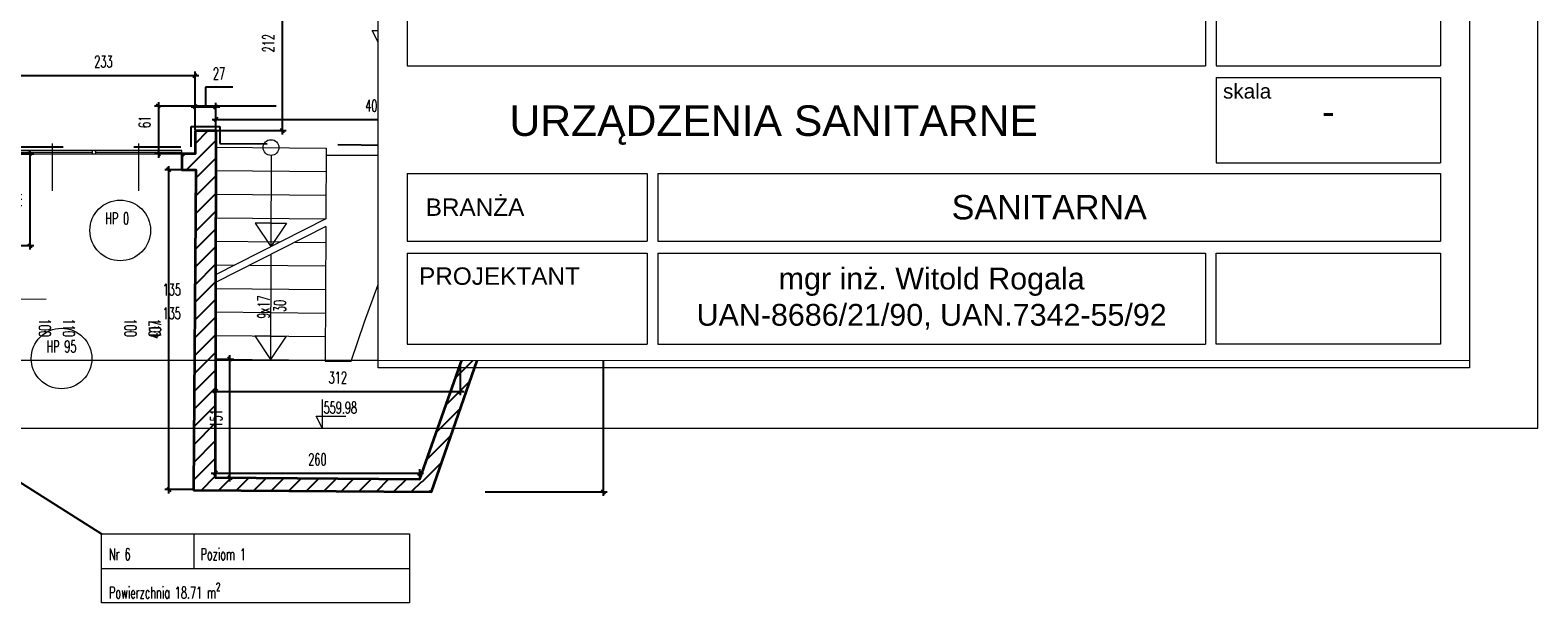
# Model space of a CAD drawing. Header units: millimetres. Extents: x 19887 to 192597, y -14203 to 39042.
# Tile 93 of 256: x 41679 to 44442, y -12131 to -11080. Entities that reach past the tile are written whole.
import ezdxf
from ezdxf import colors
from ezdxf.entities.mleader import LeaderData, LeaderLine
from ezdxf.math import Vec2, Vec3

# ---------------------------------------------------------------- set-up
doc = ezdxf.new("R2010")
doc.units = ezdxf.units.MM
doc.set_wipeout_variables(frame=1)
doc.linetypes.add('ACAD_ISO03W100', pattern=[30, 12, -18])
doc.layers.get('Defpoints').update_dxf_attribs({"color": 4})
for name, color, linetype, lineweight in [('A_DBA-OPISY', 6, 'Continuous', 20), ('Basen_rzut_poziom_1_obrys', 252, 'Continuous', 35), ('koty wysokościowe', 252, 'Continuous', 0), ('Okna', 252, 'Continuous', 5), ('Schody', 252, 'Continuous', 5), ('Tabela', 1, 'Continuous', 0)]:
    doc.layers.add(name, color=color, linetype=linetype, lineweight=lineweight)
for name, color, linetype in [('A_DBA-RAMKI', 6, 'Continuous'), ('A_DBA-WYMIAR', 1, 'Continuous'), ('A_DBA_RAMKI', 6, 'Continuous'), ('Sufit podwieszany', 252, 'Continuous'), ('Wymiarowanie', 3, 'Continuous'), ('Wypełnienie', 252, 'Continuous')]:
    doc.layers.add(name, color=color, linetype=linetype)
doc.styles.add('ARIAL', font='arial.ttf')
doc.styles.add('NAGŁOWKI_DBA', font='GOTHIC.TTF')
doc.styles.add('ROMANS', font='romans.shx', dxfattribs={"width": 0.6})
doc.styles.get("Standard").update_dxf_attribs({"font": 'arial.ttf'})
doc.dimstyles.new('000001FB70622F18', dxfattribs={"dimtxt": 20, "dimasz": 5, "dimexe": 5, "dimexo": 1, "dimgap": 20, "dimtad": 1, "dimtoh": 1, "dimdec": 0, "dimtxsty": 'Standard', "dimblk": 'OBLIQUE', "dimcen": 0, "dimdle": 5, "dimclrd": 252, "dimclre": 252, "dimclrt": 252, "dimadec": 0, "dimazin": 0, "dimtfac": 1, "dimtdec": 0, "dimtmove": 0, "dimatfit": 3, "dimldrblk": 'OBLIQUE', "dimfxl": 150, "dimfxlon": 1, "dimlwd": 25, "dimlwe": 25, "dimarcsym": 1})

# ---------------------------------------------------------------- blocks, each defined once
blk = doc.blocks.new('G$CB8CFE2DD')
at = {"layer": 'A_DBA-OPISY', "ltscale": 60}
h = blk.add_hatch(color=3, dxfattribs=at)
h.dxf.hatch_style = 1
h.paths.add_polyline_path([(-1577.8, 1601.6), (-1577.8, 1543.9), (-1556.4, 1522.5), (-1556.4, 1580.7), (-1498.2, 1580.7), (-1498.2, 1522.5), (-1556.4, 1522.5), (-1577.8, 1501.1), (-1476.5, 1501.1), (-1476.5, 1601.6)])
for p, q in [((-1897.1, 1319.5), (-471.7, 1319.5)), ((-1897.1, 1319.5), (-1897.1, 1075.9)), ((-471.7, 1319.5), (-471.7, 1075.9)), ((-452.8, 1076.8), (-452.8, 1319.5)), ((-452.8, 1319.5), (-51.8, 1319.5)), ((-51.8, 1076.8), (-51.8, 1319.5)), ((-51.8, 1152.1), (-51.8, 525.4)), ((-1897.1, 1075.9), (-471.7, 1075.9)), ((-1897.1, 1055.2), (-471.7, 1055.2)), ((-1897.1, 1055.2), (-1897.1, 800.7)), ((-471.7, 1055.2), (-471.7, 800.7)), ((-452.8, 1076.8), (-51.8, 1076.8)), ((-452.8, 1055.2), (-452.8, 525.4)), ((-452.8, 1055.2), (-51.8, 1055.2)), ((-1897.1, 800.7), (-471.7, 800.7)), ((-1897.1, 779.9), (-471.7, 779.9)), ((-1897.1, 779.9), (-1897.1, 525.4)), ((-471.7, 779.9), (-471.7, 525.4)), ((-1897.1, 525.4), (-471.7, 525.4)), ((-452.8, 525.4), (-51.8, 525.4)), ((-452.8, 504.6), (-51.8, 504.6)), ((-452.8, 504.6), (-51.8, 504.6)), ((-452.8, 504.6), (-452.8, 352.2)), ((-51.8, 504.6), (-51.8, 352.2)), ((-452.8, 352.2), (-51.8, 352.2)), ((-1897.1, 333.3), (-1897.1, 212.3)), ((-1897.1, 333.3), (-1468.3, 333.3)), ((-1468.3, 333.3), (-1468.3, 212.3)), ((-1449.4, 333.3), (-51.8, 333.3)), ((-1449.4, 333.3), (-1449.4, 212.3)), ((-51.8, 333.3), (-51.8, 212.3)), ((-1897.1, 212.3), (-1468.3, 212.3)), ((-1897.1, 190.8), (-1468.3, 190.8)), ((-1897.1, 190.8), (-1897.1, 28.5)), ((-1468.3, 190.8), (-1468.3, 28.5)), ((-1449.4, 212.3), (-51.8, 212.3)), ((-1449.4, 190.8), (-471.7, 190.8)), ((-1449.4, 190.8), (-1449.4, 28.5)), ((-471.7, 190.8), (-471.7, 28.5)), ((-1897.1, 149.4), (-1897.1, 28.5)), ((-1897.1, 28.5), (-1468.3, 28.5)), ((-1897.1, 28.5), (-1468.3, 28.5)), ((-1449.4, 28.5), (-471.7, 28.5))]:
    blk.add_line(p, q, dxfattribs=at)
at = {"layer": 'A_DBA-OPISY', "color": 3, "ltscale": 60}
for points in [[(0, 1683.2), (0, -14.1), (-1948.9, -14.1), (-1948.9, 1683.2), (0, 1683.2)], [(-1577.8, 1601.6), (-1577.8, 1543.9), (-1556.4, 1522.5), (-1556.4, 1580.7), (-1498.2, 1580.7), (-1498.2, 1522.5), (-1556.4, 1522.5), (-1577.8, 1501.1), (-1476.5, 1501.1), (-1476.5, 1601.6), (-1577.8, 1601.6)]]:
    blk.add_lwpolyline(points, dxfattribs=at)
for points in [[(-1897.2, 1646.3), (-1144.4, 1646.3), (-1144.4, 1341.1), (-1897.2, 1341.1)], [(-1108, 1646.3), (-51.8, 1646.3), (-51.8, 1341.1), (-1108, 1341.1)]]:
    blk.add_lwpolyline(points, close=True, dxfattribs=at)
at = {"layer": 'A_DBA-OPISY', "ltscale": 60}
blk.add_lwpolyline([(-452.8, 190.8), (-51.8, 190.8), (-51.8, 28.5), (-452.8, 28.5)], close=True, dxfattribs=at)
at = {"layer": 'A_DBA-OPISY', "ltscale": 60, "style": 'ARIAL'}
for s, height, p in [('data:', 26.38, (-440.9, 1281.5)), ('rys. nr', 26.38, (-440.7, 1017.7)), ('skala', 26.38, (-440.3, 467.2)), ('BRANŻA', 31.11, (-1864.1, 257.6)), ('PROJEKTANT', 31.11, (-1875.9, 134.4))]:
    blk.add_text(s, height=height, dxfattribs=at).set_placement(p)
at = {"layer": 'A_DBA-OPISY', "ltscale": 60, "attachment_point": 5, "style": 'ARIAL'}
for s, insert, char_height, width in [('PROJEKT WYKONAWCZY', (-579.9, 1493.7), 43.619, 1056.164), ('IV 2025', (-252.3, 1198.1), 44.49, 400.95), ('SANITARNA', (-750.6, 272.8), 43.62, 1397.602), ('mgr inż. Witold Rogala\\PUAN-8686/21/90, UAN.7342-55/92', (-960.6, 109.6), 38.883, 977.764)]:
    blk.add_mtext(s, dxfattribs=dict(at, insert=insert, char_height=char_height, width=width))
at = {"layer": 'A_DBA-OPISY', "color": 3, "ltscale": 60, "width": 36729.188, "attachment_point": 1}
for s, insert, char_height in [('{\\fArial Black|b0|i0|c0|p34;PRACOWNIA ARCHITEKTONICZNA}', (-1839.4, 1452.2), 25.229), ('{\\fArial|b1|i0|c238|p34;Piotr Dominiczak}', (-1685.1, 1412.9), 29.513)]:
    blk.add_mtext(s, dxfattribs=dict(at, insert=insert, char_height=char_height))
at = {"layer": 'A_DBA-OPISY', "ltscale": 60, "width": 1425.368, "attachment_point": 1}
for s, insert, char_height in [('{\\fArial|b0|i0|c238|p34;I\\fArial|b0|i0|c0|p34;NW\\fArial|b0|i0|c238|p34;EST\\fArial|b0|i0|c0|p34;O\\fArial|b0|i0|c238|p34;R}', (-1871.1, 1037), 25.9218), ('{\\fArial|b0|i0|c238|p34;LOKALIZACJA}', (-1871.1, 761.8), 25.922)]:
    blk.add_mtext(s, dxfattribs=dict(at, insert=insert, char_height=char_height))
at = {"layer": 'A_DBA_RAMKI', "ltscale": 60, "insert": (-1184.4, 1200.8), "char_height": 38.254, "width": 1388.946, "attachment_point": 5}
blk.add_mtext('\\pxqc;{\\fArial|b1|i0|c238|p34;PRZEBUDOWA I MODERNIZACJA \\PBASENU MILLENIUM}', dxfattribs=at)
at = {"layer": 'A_DBA_RAMKI', "width": 1087.795, "attachment_point": 1, "style": 'NAGŁOWKI_DBA'}
for s, insert, char_height in [('{\\fArial|b0|i0|c238|p34;MIEJSKI OŚRODEK SPORTU i REKREACJI\\Pw KOŁOBRZEGU \\Pul. Łopuskiego 28}', (-1595.9, 1021.4), 36.767), ('{\\fArial|b0|i0|c238|p34;BASEN MILENIUM w KOŁOBRZEGU \\Pul. Łopuskiego}', (-1595.9, 753.2), 36.129)]:
    blk.add_mtext(s, dxfattribs=dict(at, insert=insert, char_height=char_height))
blk = doc.blocks.new('_Oblique')
at = {"color": 0, "linetype": 'ByBlock', "lineweight": -2}
blk.add_line((-0.5, -0.5), (0.5, 0.5), dxfattribs=at)
blk = doc.blocks.new('*D798')
at = {"layer": 'Defpoints', "color": 0}
for p in [(4439.7, -4426.7), (4436.3, -4608.1), (4501.8, -4608.1)]:
    blk.add_point(p, dxfattribs=at)
at = {"layer": 'Wymiarowanie', "color": 252, "linetype": 'Continuous', "lineweight": 25}
for p, q in [((4440.7, -4426.7), (4506.8, -4426.7)), ((4501.8, -4421.7), (4501.8, -4613.1)), ((4437.3, -4608.1), (4506.8, -4608.1))]:
    blk.add_line(p, q, dxfattribs=at)
at = {"layer": 'Wymiarowanie', "color": 252, "linetype": 'ByBlock', "lineweight": 25, "xscale": 5, "yscale": 5, "zscale": 5}
for p, rotation in [((4501.8, -4426.7), 90), ((4501.8, -4608.1), 270)]:
    blk.add_blockref('_Oblique', p, dxfattribs=dict(at, rotation=rotation))
at = {"layer": 'Wymiarowanie', "color": 252, "insert": (4519.3, -4517.4), "char_height": 15, "attachment_point": 5, "rotation": 270, "style": 'ROMANS'}
blk.add_mtext('181', dxfattribs=at)
blk = doc.blocks.new('*D805')
at = {"layer": 'Defpoints', "color": 0}
for p in [(4436.3, -4608.1), (4283.3, -5098.7), (4501.8, -5098.7)]:
    blk.add_point(p, dxfattribs=at)
at = {"layer": 'Wymiarowanie', "color": 252, "linetype": 'Continuous', "lineweight": 25}
for p, q in [((4501.8, -4603.1), (4501.8, -5103.7)), ((4437.3, -4608.1), (4506.8, -4608.1)), ((4351.8, -5098.7), (4506.8, -5098.7))]:
    blk.add_line(p, q, dxfattribs=at)
at = {"layer": 'Wymiarowanie', "color": 252, "linetype": 'ByBlock', "lineweight": 25, "xscale": 5, "yscale": 5, "zscale": 5}
for p, rotation in [((4501.8, -4608.1), 90), ((4501.8, -5098.7), 270)]:
    blk.add_blockref('_Oblique', p, dxfattribs=dict(at, rotation=rotation))
at = {"layer": 'Wymiarowanie', "color": 252, "insert": (4519.3, -4853.4), "char_height": 15, "attachment_point": 5, "rotation": 270, "style": 'ROMANS'}
blk.add_mtext('491', dxfattribs=at)
blk = doc.blocks.new('*D837')
at = {"layer": 'Defpoints', "color": 0}
for p in [(4009, -4638.8), (4412.3, -4624.6), (4412.3, -4643.8)]:
    blk.add_point(p, dxfattribs=at)
at = {"layer": 'Wymiarowanie', "color": 252, "linetype": 'Continuous', "lineweight": 25}
for p, q in [((4009, -4637.8), (4009, -4619.6)), ((4412.3, -4642.8), (4412.3, -4619.6)), ((4004, -4624.6), (4417.3, -4624.6))]:
    blk.add_line(p, q, dxfattribs=at)
at = {"layer": 'Wymiarowanie', "color": 252, "linetype": 'ByBlock', "lineweight": 25, "xscale": 5, "yscale": 5, "zscale": 5, "rotation": 180}
blk.add_blockref('_Oblique', (4009, -4624.6), dxfattribs=at)
at = {"layer": 'Wymiarowanie', "color": 252, "linetype": 'ByBlock', "lineweight": 25, "xscale": 5, "yscale": 5, "zscale": 5}
blk.add_blockref('_Oblique', (4412.3, -4624.6), dxfattribs=at)
at = {"layer": 'Wymiarowanie', "color": 252, "insert": (4210.6, -4607.1), "char_height": 15, "attachment_point": 5, "style": 'ROMANS'}
blk.add_mtext('403', dxfattribs=at)
blk = doc.blocks.new('*D838')
at = {"layer": 'Defpoints', "color": 0}
for p in [(4008, -5080.5), (4268.3, -5075), (4268.3, -5082.7)]:
    blk.add_point(p, dxfattribs=at)
at = {"layer": 'Wymiarowanie', "color": 252, "linetype": 'Continuous', "lineweight": 25}
for p, q in [((4003, -5075), (4273.3, -5075)), ((4008, -5079.5), (4008, -5070)), ((4268.3, -5081.7), (4268.3, -5070))]:
    blk.add_line(p, q, dxfattribs=at)
at = {"layer": 'Wymiarowanie', "color": 252, "linetype": 'ByBlock', "lineweight": 25, "xscale": 5, "yscale": 5, "zscale": 5, "rotation": 180}
blk.add_blockref('_Oblique', (4008, -5075), dxfattribs=at)
at = {"layer": 'Wymiarowanie', "color": 252, "linetype": 'ByBlock', "lineweight": 25, "xscale": 5, "yscale": 5, "zscale": 5}
blk.add_blockref('_Oblique', (4268.3, -5075), dxfattribs=at)
at = {"layer": 'Wymiarowanie', "color": 252, "insert": (4138.2, -5057.5), "char_height": 15, "attachment_point": 5, "style": 'ROMANS'}
blk.add_mtext('260', dxfattribs=at)
blk = doc.blocks.new('*D835')
at = {"layer": 'Defpoints', "color": 0}
for p in [(4008.3, -4929.7), (4319.9, -4936.9), (4319.9, -4970.9)]:
    blk.add_point(p, dxfattribs=at)
at = {"layer": 'Wymiarowanie', "color": 252, "linetype": 'Continuous', "lineweight": 25}
for p, q in [((4008.3, -4930.7), (4008.3, -4975.9)), ((4319.9, -4937.9), (4319.9, -4975.9)), ((4003.3, -4970.9), (4324.9, -4970.9))]:
    blk.add_line(p, q, dxfattribs=at)
at = {"layer": 'Wymiarowanie', "color": 252, "linetype": 'ByBlock', "lineweight": 25, "xscale": 5, "yscale": 5, "zscale": 5, "rotation": 180}
blk.add_blockref('_Oblique', (4008.3, -4970.9), dxfattribs=at)
at = {"layer": 'Wymiarowanie', "color": 252, "linetype": 'ByBlock', "lineweight": 25, "xscale": 5, "yscale": 5, "zscale": 5}
blk.add_blockref('_Oblique', (4319.9, -4970.9), dxfattribs=at)
at = {"layer": 'Wymiarowanie', "color": 252, "insert": (4164.1, -4953.4), "char_height": 15, "attachment_point": 5, "style": 'ROMANS'}
blk.add_mtext('312', dxfattribs=at)
blk = doc.blocks.new('*D839')
at = {"layer": 'Defpoints', "color": 0}
for p in [(4008.3, -4929.7), (4026.8, -4929.7), (4008, -5080.5)]:
    blk.add_point(p, dxfattribs=at)
at = {"layer": 'Wymiarowanie', "color": 252, "linetype": 'Continuous', "lineweight": 25}
for p, q in [((4009.3, -4929.7), (4031.8, -4929.7)), ((4026.8, -5085.5), (4026.8, -4924.7)), ((4009, -5080.5), (4031.8, -5080.5))]:
    blk.add_line(p, q, dxfattribs=at)
at = {"layer": 'Wymiarowanie', "color": 252, "linetype": 'ByBlock', "lineweight": 25, "xscale": 5, "yscale": 5, "zscale": 5}
for p, rotation in [((4026.8, -4929.7), 90), ((4026.8, -5080.5), 270)]:
    blk.add_blockref('_Oblique', p, dxfattribs=dict(at, rotation=rotation))
at = {"layer": 'Wymiarowanie', "color": 252, "insert": (4009.3, -5005.1), "char_height": 15, "attachment_point": 5, "rotation": 90, "style": 'ROMANS'}
blk.add_mtext('151', dxfattribs=at)
blk = doc.blocks.new('*D836')
at = {"layer": 'Defpoints', "color": 0}
for p in [(4432.2, -4607.7), (3935.7, -4668.3), (3965.5, -4668.3)]:
    blk.add_point(p, dxfattribs=at)
at = {"layer": 'Wymiarowanie', "color": 252, "linetype": 'Continuous', "lineweight": 25}
for p, q in [((3935.7, -4602.7), (3935.7, -4673.3)), ((4085.7, -4607.7), (3930.7, -4607.7)), ((3964.5, -4668.3), (3930.7, -4668.3))]:
    blk.add_line(p, q, dxfattribs=at)
at = {"layer": 'Wymiarowanie', "color": 252, "linetype": 'ByBlock', "lineweight": 25, "xscale": 5, "yscale": 5, "zscale": 5}
for p, rotation in [((3935.7, -4607.7), 90), ((3935.7, -4668.3), 270)]:
    blk.add_blockref('_Oblique', p, dxfattribs=dict(at, rotation=rotation))
at = {"layer": 'Wymiarowanie', "color": 252, "insert": (3918.2, -4627.7), "char_height": 15, "attachment_point": 5, "rotation": 90, "style": 'ROMANS'}
blk.add_mtext('61', dxfattribs=at)
blk = doc.blocks.new('*D840')
at = {"layer": 'Defpoints', "color": 0}
for p in [(3949.1, -4688.9), (3983.6, -4688.9), (3980.4, -5095.7)]:
    blk.add_point(p, dxfattribs=at)
at = {"layer": 'Wymiarowanie', "color": 252, "linetype": 'Continuous', "lineweight": 25}
for p, q in [((3982.6, -4688.9), (3944.1, -4688.9)), ((3949.1, -5100.7), (3949.1, -4683.9)), ((3979.4, -5095.7), (3944.1, -5095.7))]:
    blk.add_line(p, q, dxfattribs=at)
at = {"layer": 'Wymiarowanie', "color": 252, "linetype": 'ByBlock', "lineweight": 25, "xscale": 5, "yscale": 5, "zscale": 5}
for p, rotation in [((3949.1, -4688.9), 90), ((3949.1, -5095.7), 270)]:
    blk.add_blockref('_Oblique', p, dxfattribs=dict(at, rotation=rotation))
at = {"layer": 'Wymiarowanie', "color": 252, "insert": (3931.6, -4892.3), "char_height": 15, "attachment_point": 5, "rotation": 90, "style": 'ROMANS'}
blk.add_mtext('407', dxfattribs=at)
blk = doc.blocks.new('*D841')
at = {"layer": 'Defpoints', "color": 0}
for p in [(3744.3, -4668.2), (3744.3, -4785.3), (3772.1, -4785.3)]:
    blk.add_point(p, dxfattribs=at)
at = {"layer": 'Wymiarowanie', "color": 252, "linetype": 'Continuous', "lineweight": 25}
for p, q in [((3745.3, -4668.2), (3777.1, -4668.2)), ((3772.1, -4663.2), (3772.1, -4790.3)), ((3745.3, -4785.3), (3777.1, -4785.3))]:
    blk.add_line(p, q, dxfattribs=at)
at = {"layer": 'Wymiarowanie', "color": 252, "linetype": 'ByBlock', "lineweight": 25, "xscale": 5, "yscale": 5, "zscale": 5}
for p, rotation in [((3772.1, -4668.2), 90), ((3772.1, -4785.3), 270)]:
    blk.add_blockref('_Oblique', p, dxfattribs=dict(at, rotation=rotation))
at = {"layer": 'Wymiarowanie', "color": 252, "insert": (3754.6, -4726.7), "char_height": 15, "attachment_point": 5, "rotation": 90, "style": 'ROMANS'}
blk.add_mtext('117', dxfattribs=at)
blk = doc.blocks.new('*D860')
at = {"layer": 'Defpoints', "color": 0}
for p in [(3982.4, -4568.5), (3749.4, -4619.4), (3982.4, -4638.8)]:
    blk.add_point(p, dxfattribs=at)
at = {"layer": 'Wymiarowanie', "color": 252, "linetype": 'Continuous', "lineweight": 25}
for p, q in [((3749.4, -4618.4), (3749.4, -4563.5)), ((3982.4, -4637.8), (3982.4, -4563.5)), ((3744.4, -4568.5), (3987.4, -4568.5))]:
    blk.add_line(p, q, dxfattribs=at)
at = {"layer": 'Wymiarowanie', "color": 252, "linetype": 'ByBlock', "lineweight": 25, "xscale": 5, "yscale": 5, "zscale": 5, "rotation": 180}
blk.add_blockref('_Oblique', (3749.4, -4568.5), dxfattribs=at)
at = {"layer": 'Wymiarowanie', "color": 252, "linetype": 'ByBlock', "lineweight": 25, "xscale": 5, "yscale": 5, "zscale": 5}
blk.add_blockref('_Oblique', (3982.4, -4568.5), dxfattribs=at)
at = {"layer": 'Wymiarowanie', "color": 252, "insert": (3865.9, -4551), "char_height": 15, "attachment_point": 5, "style": 'ROMANS'}
blk.add_mtext('233', dxfattribs=at)
blk = doc.blocks.new('*D861')
at = {"layer": 'Defpoints', "color": 0}
for p in [(4009, -4608.6), (3982.4, -4638.8), (4009, -4638.8)]:
    blk.add_point(p, dxfattribs=at)
at = {"layer": 'Wymiarowanie', "color": 252, "linetype": 'Continuous', "lineweight": 25}
for p, q in [((4030.3, -4583.6), (3995.7, -4583.6)), ((3995.7, -4583.6), (3995.7, -4608.6)), ((3982.4, -4637.8), (3982.4, -4603.6)), ((4009, -4637.8), (4009, -4603.6)), ((3977.4, -4608.6), (4014, -4608.6))]:
    blk.add_line(p, q, dxfattribs=at)
at = {"layer": 'Wymiarowanie', "color": 252, "linetype": 'ByBlock', "lineweight": 25, "xscale": 5, "yscale": 5, "zscale": 5, "rotation": 180}
blk.add_blockref('_Oblique', (3982.4, -4608.6), dxfattribs=at)
at = {"layer": 'Wymiarowanie', "color": 252, "linetype": 'ByBlock', "lineweight": 25, "xscale": 5, "yscale": 5, "zscale": 5}
blk.add_blockref('_Oblique', (4009, -4608.6), dxfattribs=at)
at = {"layer": 'Wymiarowanie', "color": 252, "insert": (4013, -4566.1), "char_height": 15, "attachment_point": 5, "style": 'ROMANS'}
blk.add_mtext('27', dxfattribs=at)
blk = doc.blocks.new('*D966')
at = {"layer": 'Defpoints', "color": 0}
for p in [(4032.2, -4426.8), (4009, -4638.8), (4093.3, -4638.8)]:
    blk.add_point(p, dxfattribs=at)
at = {"layer": 'Wymiarowanie', "color": 252, "linetype": 'Continuous', "lineweight": 25}
for p, q in [((4033.2, -4426.8), (4098.3, -4426.8)), ((4093.3, -4421.8), (4093.3, -4643.8)), ((4010, -4638.8), (4098.3, -4638.8))]:
    blk.add_line(p, q, dxfattribs=at)
at = {"layer": 'Wymiarowanie', "color": 252, "linetype": 'ByBlock', "lineweight": 25, "xscale": 5, "yscale": 5, "zscale": 5}
for p, rotation in [((4093.3, -4426.8), 90), ((4093.3, -4638.8), 270)]:
    blk.add_blockref('_Oblique', p, dxfattribs=dict(at, rotation=rotation))
at = {"layer": 'Wymiarowanie', "color": 252, "insert": (4075.8, -4527.5), "char_height": 15, "attachment_point": 5, "rotation": 90, "style": 'ROMANS'}
blk.add_mtext('212', dxfattribs=at)
blk = doc.blocks.new('*D980')
at = {"layer": 'Defpoints', "color": 0}
for p in [(4423.8, -4345.4), (4370.6, -4670), (4407.6, -4670)]:
    blk.add_point(p, dxfattribs=at)
at = {"layer": 'Wymiarowanie', "color": 252, "linetype": 'Continuous', "lineweight": 25}
for p, q in [((4422.8, -4345.4), (4365.6, -4345.4)), ((4370.6, -4340.4), (4370.6, -4675)), ((4406.6, -4670), (4365.6, -4670))]:
    blk.add_line(p, q, dxfattribs=at)
at = {"layer": 'Wymiarowanie', "color": 252, "linetype": 'ByBlock', "lineweight": 25, "xscale": 5, "yscale": 5, "zscale": 5}
for p, rotation in [((4370.6, -4345.4), 90), ((4370.6, -4670), 270)]:
    blk.add_blockref('_Oblique', p, dxfattribs=dict(at, rotation=rotation))
at = {"layer": 'Wymiarowanie', "color": 252, "insert": (4353.1, -4507.7), "char_height": 15, "attachment_point": 5, "rotation": 90, "style": 'ROMANS'}
blk.add_mtext('325', dxfattribs=at)
blk = doc.blocks.new('*D997')
at = {"layer": 'Defpoints', "color": 0}
for p in [(4436.3, -4608.1), (4283.3, -5098.7), (4501.8, -5098.7)]:
    blk.add_point(p, dxfattribs=at)
at = {"layer": 'Wymiarowanie', "color": 252, "linetype": 'Continuous', "lineweight": 25}
for p, q in [((4501.8, -4603.1), (4501.8, -5103.7)), ((4437.3, -4608.1), (4506.8, -4608.1)), ((4351.8, -5098.7), (4506.8, -5098.7))]:
    blk.add_line(p, q, dxfattribs=at)
at = {"layer": 'Wymiarowanie', "color": 252, "linetype": 'ByBlock', "lineweight": 25, "xscale": 5, "yscale": 5, "zscale": 5}
for p, rotation in [((4501.8, -4608.1), 90.00000000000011), ((4501.8, -5098.7), 270.0000000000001)]:
    blk.add_blockref('_Oblique', p, dxfattribs=dict(at, rotation=rotation))
at = {"layer": 'Wymiarowanie', "color": 252, "insert": (4519.3, -4853.4), "char_height": 15, "attachment_point": 5, "rotation": 270, "style": 'ROMANS'}
blk.add_mtext('491', dxfattribs=at)
blk = doc.blocks.new('*D996')
at = {"layer": 'Defpoints', "color": 0}
for p in [(4432.2, -4607.7), (3935.7, -4668.3), (3965.5, -4668.3)]:
    blk.add_point(p, dxfattribs=at)
at = {"layer": 'Wymiarowanie', "color": 252, "linetype": 'Continuous', "lineweight": 25}
for p, q in [((3935.7, -4602.7), (3935.7, -4673.3)), ((4085.7, -4607.7), (3930.7, -4607.7)), ((3964.5, -4668.3), (3930.7, -4668.3))]:
    blk.add_line(p, q, dxfattribs=at)
at = {"layer": 'Wymiarowanie', "color": 252, "linetype": 'ByBlock', "lineweight": 25, "xscale": 5, "yscale": 5, "zscale": 5}
for p, rotation in [((3935.7, -4607.7), 90), ((3935.7, -4668.3), 270)]:
    blk.add_blockref('_Oblique', p, dxfattribs=dict(at, rotation=rotation))
at = {"layer": 'Wymiarowanie', "color": 252, "insert": (3918.2, -4627.7), "char_height": 15, "attachment_point": 5, "rotation": 90, "style": 'ROMANS'}
blk.add_mtext('61', dxfattribs=at)
blk = doc.blocks.new('*D995')
at = {"layer": 'Defpoints', "color": 0}
for p in [(4008, -5080.5), (4268.3, -5075), (4268.3, -5082.7)]:
    blk.add_point(p, dxfattribs=at)
at = {"layer": 'Wymiarowanie', "color": 252, "linetype": 'Continuous', "lineweight": 25}
for p, q in [((4003, -5075), (4273.3, -5075)), ((4008, -5079.5), (4008, -5070)), ((4268.3, -5081.7), (4268.3, -5070))]:
    blk.add_line(p, q, dxfattribs=at)
at = {"layer": 'Wymiarowanie', "color": 252, "linetype": 'ByBlock', "lineweight": 25, "xscale": 5, "yscale": 5, "zscale": 5, "rotation": 180}
blk.add_blockref('_Oblique', (4008, -5075), dxfattribs=at)
at = {"layer": 'Wymiarowanie', "color": 252, "linetype": 'ByBlock', "lineweight": 25, "xscale": 5, "yscale": 5, "zscale": 5}
blk.add_blockref('_Oblique', (4268.3, -5075), dxfattribs=at)
at = {"layer": 'Wymiarowanie', "color": 252, "insert": (4138.2, -5057.5), "char_height": 15, "attachment_point": 5, "style": 'ROMANS'}
blk.add_mtext('260', dxfattribs=at)
blk = doc.blocks.new('G$CF5E15B28')
at = {"layer": 'Wypełnienie'}
h = blk.add_hatch(dxfattribs=at)
h.set_pattern_fill('ANSI31', color=253, scale=5, angle=90)
h.set_pattern_definition([(45, (2581.179, -2061.397), (-11.22532, 11.22532), [])])
edge = h.paths.add_edge_path()
edge.add_spline(control_points=[(4416.6, -4613.8), (4415.1, -4624.7), (4413.3, -4636.9), (4411.5, -4649), (4407.6, -4670), (4403.6, -4691), (4400.1, -4704.4), (4389.1, -4741), (4268.3, -5082.7)], knot_values=[0, 0, 0, 0, 1, 2, 3, 4, 5, 6, 6, 6, 6], degree=3, periodic=0)
edge.add_line((4268.3, -5082.7), (4283.3, -5098.7))
edge.add_spline(control_points=[(4283.3, -5098.7), (4403.3, -4753.1), (4411.1, -4728), (4418.2, -4704.9), (4424.6, -4677.7), (4430.6, -4644.2), (4436.3, -4608.1)], knot_values=[0, 0, 0, 0, 1, 2, 3, 4, 4, 4, 4], degree=3, periodic=0)
edge.add_line((4436.3, -4608.1), (4432.2, -4607.7))
edge.add_line((4432.2, -4607.7), (4431.7, -4614.9))
edge.add_line((4431.7, -4614.9), (4416.6, -4613.8))
h = blk.add_hatch(dxfattribs=at)
h.set_pattern_fill('ANSI31', color=253, scale=5, angle=90)
h.set_pattern_definition([(45, (3252.028, -2175.285), (-11.22532, 11.22532), [])])
h.paths.add_polyline_path([(4009, -4638.8), (3982.4, -4638.8), (3982.4, -4668.3), (3965.5, -4668.3), (3965.5, -4688.9), (3983.6, -4688.9), (3980.4, -5096.9), (4283.3, -5098.7), (4268.3, -5082.7), (4008, -5080.5)])
at = {"layer": 'Basen_rzut_poziom_1_obrys', "color": 253, "elevation": 0}
for points in [[(3980.4, -5096.8), (3980.4, -5096.8), (4283.3, -5098.7), (4403.3, -4753.1), (4411.1, -4728), (4418.2, -4704.9), (4424.6, -4677.7), (4430.6, -4644.2), (4436.3, -4608.1), (4432.2, -4607.7)], [(3982.4, -4638.8), (4009, -4638.8), (4008, -5080.5), (4268.3, -5082.7), (4389.1, -4741), (4400.1, -4704.4), (4403.6, -4691), (4411.5, -4649), (4415.1, -4624.7), (4416.6, -4613.8), (4431.7, -4614.9), (4432.2, -4607.7)], [(3982.4, -4638.8), (3982.4, -4668.3), (3965.5, -4668.3), (3965.5, -4688.9), (3983.6, -4688.9), (3980.4, -5094.5), (3980.4, -5096.9)]]:
    blk.add_lwpolyline(points, dxfattribs=at)
at = {"layer": 'koty wysokościowe', "color": 253, "elevation": 0}
for points in [[(4215.5, -4489.9), (4215.5, -4526.2)], [(4208, -4511.2), (4215.5, -4511.2)], [(4215.5, -4526.2), (4208, -4511.2)], [(4215.5, -4511.2), (4245.5, -4511.2)], [(4144.2, -4981.2), (4144.2, -5017.4)], [(4136.7, -5002.4), (4144.2, -5002.4)], [(4144.2, -5017.4), (4136.7, -5002.4)], [(4144.2, -5002.4), (4174.2, -5002.4)]]:
    blk.add_lwpolyline(points, dxfattribs=at)
at = {"layer": 'Okna', "color": 253, "elevation": 0}
for points in [[(4435.6, -4430.7), (4432.5, -4603.7)], [(4437.6, -4430.7), (4436.1, -4515.3)], [(4436.5, -4604.1), (4439.6, -4430.7)], [(4434, -4519.2), (4438, -4519.4)], [(4434.1, -4515.2), (4438.1, -4515.4)], [(4436, -4519.3), (4434.5, -4603.9)], [(4418.6, -4550.4), (4494.5, -4551.8)], [(3800.5, -4655.4), (3800.5, -4715.4)], [(3910.6, -4655.4), (3910.6, -4715.4)], [(3965.5, -4668.3), (3965.5, -4664.3), (3749.4, -4664.3)], [(3749.4, -4666.3), (3851.6, -4666.3)], [(3749.4, -4668.2), (3965.5, -4668.3)], [(3851.6, -4664.3), (3851.6, -4668.3)], [(3855.6, -4666.3), (3855.6, -4664.4), (3855.6, -4668.3)], [(3855.6, -4666.3), (3965.5, -4666.3)], [(3719.7, -4853.2), (3793.1, -4853.6)]]:
    blk.add_lwpolyline(points, dxfattribs=at)
blk.add_lwpolyline([(4436.2, -4608.1), (4432.2, -4607.7), (4432.5, -4603.7), (4436.5, -4604.1)], close=True, dxfattribs=at)
at = {"layer": 'Okna', "color": 253}
for centre in [(4544.2, -4591.4, 0), (3887.2, -4765.9, 0), (3812.5, -4929, 0)]:
    blk.add_circle(centre, 38.6, dxfattribs=at)
at = {"layer": 'Schody', "color": 253}
for p, q in [((4148.8, -4751.1, 0), (4008.3, -4822.4, 0)), ((4148.8, -4761, 0), (4008.3, -4832.3, 0))]:
    blk.add_line(p, q, dxfattribs=at)
at = {"layer": 'Schody', "color": 253, "elevation": 0}
for points in [[(4008.9, -4659.7), (4149.3, -4661.1), (4149, -4751.1)], [(4008.9, -4659.7), (4149.3, -4661.1)], [(4079.1, -4670.4), (4078.7, -4786.6)], [(4149.3, -4670.1), (4266.6, -4670.3)], [(4181, -4932.6), (4198.1, -4882.5), (4220.2, -4822.1), (4244.5, -4751.6), (4259.6, -4702.6), (4266.6, -4670.3), (4266.9, -4668.7), (4407.6, -4670)], [(4298.3, -4788.5), (4337.2, -4669.4)], [(4327.2, -4700.2), (4307.2, -4700), (4337.2, -4669.4)], [(4327.2, -4700.2), (4347.2, -4700.3), (4337.2, -4669.4)], [(4008.9, -4689.7), (4149.2, -4691.1)], [(4260.2, -4699.7), (4401.1, -4700.7)], [(4008.8, -4719.7), (4149.1, -4721.1)], [(4392.3, -4730.4), (4251.5, -4728.9)], [(4008.7, -4749.7), (4149, -4751.1)], [(4078.8, -4756.6), (4058.8, -4756.5), (4078.7, -4786.6)], [(4078.8, -4756.6), (4098.8, -4756.8), (4078.7, -4786.6)], [(4148.9, -4760.9), (4148.2, -4932.6), (4181, -4932.6)], [(4241.9, -4759.1), (4382.9, -4758.5)], [(4008.7, -4779.7), (4090.8, -4780.5)], [(4110, -4780.7), (4148.9, -4781.1)], [(4231.8, -4788.6), (4372.3, -4788.5)], [(4008.6, -4809.7), (4032.8, -4810)], [(4052, -4810.1), (4148.7, -4811.1)], [(4078.7, -4796.6), (4078.3, -4930.4)], [(4008.5, -4839.7), (4148.6, -4841.1)], [(4008.5, -4869.7), (4148.5, -4871.1)], [(4008.4, -4899.7), (4148.4, -4901.1)], [(4078.4, -4900.4), (4058.4, -4900.2), (4078.3, -4930.4)], [(4078.4, -4900.4), (4098.4, -4900.6), (4078.3, -4930.4)], [(4008.3, -4929.7), (4148.2, -4931.1)]]:
    blk.add_lwpolyline(points, dxfattribs=at)
at = {"layer": 'Schody', "color": 253}
blk.add_circle((4079.1, -4660.4, 0), 10, dxfattribs=at)
at = {"layer": 'Sufit podwieszany', "color": 253, "linetype": 'ACAD_ISO03W100', "ltscale": 5, "elevation": 0}
for points in [[(4432, -4431.6), (4426.2, -4609.5)], [(4404.5, -4659.1), (4406.6, -4648.2), (4410.2, -4624), (4412.3, -4608.5), (4426.2, -4609.5), (4426.2, -4609.5)], [(3754.4, -4659.3), (3977.6, -4659.3), (3977.6, -4633.8), (3982.4, -4633.8)], [(3982.4, -4633.8), (4014, -4633.8), (4014, -4633.8)], [(3982.4, -4633.8), (4014, -4633.8), (4014, -4655.1)], [(4014, -4655.1), (4404.5, -4659.1)]]:
    blk.add_lwpolyline(points, dxfattribs=at)
at = {"layer": 'Tabela', "color": 253, "elevation": 0}
blk.add_lwpolyline([(3863.4, -5152.1), (4255.3, -5152.1), (4255.3, -5240.2), (3863.4, -5240.2)], close=True, dxfattribs=at)
for points in [[(3981, -5152.1), (3981, -5196.2)], [(3863.4, -5196.2), (4255.3, -5196.2)]]:
    blk.add_lwpolyline(points, dxfattribs=at)
at = {"layer": 'koty wysokościowe', "color": 253, "insert": (4146.1, -4984.1, 0), "char_height": 15, "width": 21553.284, "attachment_point": 1, "style": 'ROMANS'}
blk.add_mtext('559.98', dxfattribs=at)
at = {"layer": 'Okna', "color": 253, "char_height": 15, "width": 190.296, "attachment_point": 3, "style": 'ROMANS'}
for s, insert, rotation in [('110', (4663, -4534.4, 0), 358.9298), ('100', (4662.5, -4564.4, 0), 358.9298), ('100', (3798.9, -4901.5, 0), 270), ('110', (3829.5, -4901.5, 0), 270), ('100', (3907.8, -4901.5, 0), 270), ('110', (3938.5, -4901.5, 0), 270)]:
    blk.add_mtext(s, dxfattribs=dict(at, insert=insert, rotation=rotation))
at = {"layer": 'Okna', "color": 253, "char_height": 15, "style": 'ROMANS'}
for s, insert, width, attachment_point in [('HP 0', (4525.1, -4568.6, 0), 157.291, 1), ('HP 0', (3868.1, -4743.1, 0), 157.291, 1), ('135', (3964.4, -4833.8, 0), 190.296, 3), ('135', (3964.3, -4864, 0), 190.296, 3), ('HP 95', (3793.4, -4906.2, 0), 157.291, 1)]:
    blk.add_mtext(s, dxfattribs=dict(at, insert=insert, width=width, attachment_point=attachment_point))
at = {"layer": 'Schody', "color": 253, "char_height": 15, "width": 190.296, "attachment_point": 7, "style": 'ROMANS'}
for s, insert, rotation in [('9x17', (4306.4, -4767.9, 0), 72.2525), ('30', (4329.4, -4763.6, 0), 72.2525), ('30', (4097.8, -4869.8, 0), 89.5683), ('9x17', (4077, -4878.5, 0), 89.5683)]:
    blk.add_mtext(s, dxfattribs=dict(at, insert=insert, rotation=rotation))
at = {"layer": 'Tabela', "color": 253, "char_height": 15, "width": 61580.813, "attachment_point": 1, "style": 'ROMANS'}
for s, insert in [('Nr 6', (3873, -5170.8, 0)), ('Poziom 1', (3989.4, -5170.8, 0)), ('\\A1;Powierzchnia 18.71 m{\\H0.7x;\\S2^ ;}', (3873, -5214.5, 0))]:
    blk.add_mtext(s, dxfattribs=dict(at, insert=insert))
at = {"layer": 'Wymiarowanie', "color": 253}
for base, p1, p2, angle, override, picture, middle in [((4370.6, -4670, 0), (4423.8, -4345.4, 0), (4407.6, -4670, 0), 90, {"dimtxt": 15, "dimgap": 10, "dimtxsty": 'ROMANS'}, '*D980', (4353.1, -4507.7, 0)), ((4501.8, -4608.1, 0), (4439.7, -4426.7, 0), (4436.3, -4608.1, 0), 90, {"dimtxt": 15, "dimgap": 10, "dimtad": 2, "dimtxsty": 'ROMANS', "dimtmove": 1}, '*D798', (4519.3, -4517.4, 0)), ((3982.4, -4568.5, 0), (3749.4, -4619.4, 0), (3982.4, -4638.8, 0), 0, {"dimtxt": 15, "dimgap": 10, "dimtxsty": 'ROMANS', "dimtmove": 1}, '*D860', (3865.9, -4551, 0)), ((4009, -4608.6, 0), (3982.4, -4638.8, 0), (4009, -4638.8, 0), 0, {"dimtxt": 15, "dimgap": 10, "dimtxsty": 'ROMANS', "dimtmove": 1}, '*D861', (4005.7, -4566.1, 0)), ((4412.3, -4624.6, 0), (4009, -4638.8, 0), (4412.3, -4643.8, 0), 0, {"dimtxt": 15, "dimgap": 10, "dimtxsty": 'ROMANS'}, '*D837', (4210.6, -4607.1, 0)), ((4501.8, -5098.7, 0), (4436.3, -4608.1, 0), (4283.3, -5098.7, 0), 90, {"dimtxt": 15, "dimgap": 10, "dimtad": 2, "dimtxsty": 'ROMANS', "dimtmove": 1}, '*D805', (4519.3, -4853.4, 0)), ((4501.8, -5098.7, 0), (4436.3, -4608.1, 0), (4283.3, -5098.7, 0), 90, {"dimtxt": 15, "dimgap": 10, "dimtad": 2, "dimtxsty": 'ROMANS', "dimtmove": 1}, '*D997', (4519.3, -4853.4)), ((3772.1, -4785.3, 0), (3744.3, -4668.2, 0), (3744.3, -4785.3, 0), 90, {"dimtxt": 15, "dimgap": 10, "dimtxsty": 'ROMANS'}, '*D841', (3754.6, -4726.7, 0)), ((3949.1, -4688.9, 0), (3980.4, -5095.7, 0), (3983.6, -4688.9, 0), 90, {"dimtxt": 15, "dimgap": 10, "dimtxsty": 'ROMANS'}, '*D840', (3931.6, -4892.3, 0)), ((4026.8, -4929.7, 0), (4008, -5080.5, 0), (4008.3, -4929.7, 0), 90, {"dimtxt": 15, "dimgap": 10, "dimtxsty": 'ROMANS'}, '*D839', (4009.3, -5005.1, 0)), ((4319.9, -4970.9, 0), (4008.3, -4929.7, 0), (4319.9, -4936.9, 0), 0, {"dimtxt": 15, "dimgap": 10, "dimtxsty": 'ROMANS'}, '*D835', (4164.1, -4953.4, 0)), ((4268.3, -5075, 0), (4008, -5080.5, 0), (4268.3, -5082.7, 0), 0, {"dimtxt": 15, "dimgap": 10, "dimtxsty": 'ROMANS'}, '*D838', (4138.2, -5057.5, 0)), ((4268.3, -5075, 0), (4008, -5080.5, 0), (4268.3, -5082.7, 0), 0, {"dimtxt": 15, "dimgap": 10, "dimtxsty": 'ROMANS'}, '*D995', (4138.2, -5057.5, 0))]:
    dim = blk.add_linear_dim(base=base, p1=p1, p2=p2, angle=angle, dimstyle='000001FB70622F18', override=override, dxfattribs=at)
    dim.commit()
    dim.dimension.update_dxf_attribs({"geometry": picture, "text_midpoint": middle})
for base, p1, p2, picture, middle in [((4093.3, -4638.8, 0), (4032.2, -4426.8, 0), (4009, -4638.8, 0), '*D966', (4093.3, -4527.5, 0)), ((3935.7, -4668.3, 0), (4432.2, -4607.7, 0), (3965.5, -4668.3, 0), '*D836', (3935.7, -4627.7, 0)), ((3935.7, -4668.3, 0), (4432.2, -4607.7, 0), (3965.5, -4668.3, 0), '*D996', (3935.7, -4627.7))]:
    dim = blk.add_linear_dim(base=base, p1=p1, p2=p2, angle=90, dimstyle='000001FB70622F18', override={"dimtxt": 15, "dimgap": 10, "dimtxsty": 'ROMANS'}, dxfattribs=at)
    dim.commit()
    dim.dimension.update_dxf_attribs({"geometry": picture, "text_midpoint": middle, "dimtype": 160})
at = {"layer": 'Schody', "color": 253}
ml = blk.add_multileader_mtext('Standard', dxfattribs=at)
ml.set_content('', color=253)
ml.set_leader_properties()
ml.build(insert=Vec2(0, 0))
ml.multileader.update_dxf_attribs({"text_top_attachment_type": 0, "text_bottom_attachment_type": 0, "dogleg_length": 0.8, "arrow_head_size": 20})
ctx = ml.context
ctx.base_point, ctx.char_height, ctx.arrow_head_size, ctx.landing_gap_size, ctx.plane_origin, ctx.plane_x_axis, ctx.plane_y_axis = Vec3(3864.2, -5152.1, 0), 0.4, 20, 0.2, Vec3(3863.4, -5152.1, 0), Vec3(1, 0, 0), Vec3(0, 1, 0)
ctx.attachment_type = 2
notes = []
notes.append((ctx, [(1, (1, 1, 0), (3863.4, -5152.1, 0), (1, 0, 0), 0.8, [(0, [(3428.7, -4877.8, 0)], 256, [])])]))
ctx.mtext.insert, ctx.mtext.text_direction, ctx.mtext.flow_direction = Vec3(3864.4, -5152.1, 0), Vec3(1, 0, 0), 5
for ctx, leaders in notes:
    for number, flags, end, landing, length, lines in leaders:
        leader = LeaderData()
        leader.index, (leader.has_last_leader_line, leader.has_dogleg_vector, leader.attachment_direction) = number, flags
        leader.last_leader_point, leader.dogleg_vector, leader.dogleg_length = Vec3(end), Vec3(landing), length
        for number, points, colour, breaks in lines:
            line = LeaderLine()
            line.index, line.vertices, line.color, line.breaks = number, Vec3.list(points), colors.encode_raw_color(colour), breaks
            leader.lines.append(line)
        ctx.leaders.append(leader)

msp = doc.modelspace()

# ---------------------------------------------------------------- linework, layer by layer
at = {"layer": 'Tabela'}
msp.add_lwpolyline([(34441.5, -11685.4), (44316.5, -11685.4), (44316.5, -4510.4), (34441.5, -4510.4)], close=True, dxfattribs=at)

# ---------------------------------------------------------------- block references
at = {"xscale": 1.44, "yscale": 1.44, "zscale": 1.44}
msp.add_blockref('G$CF5E15B28', (36246.3, -4584.8, 0), dxfattribs=at)

# ---------------------------------------------------------------- texts
at = {"layer": 'A_DBA-RAMKI', "color": 3, "ltscale": 60, "insert": (44057.6, -11223.7), "char_height": 51.31, "width": 411.464, "attachment_point": 5, "style": 'ARIAL'}
msp.add_mtext('1:250', dxfattribs=at)

# ---------------------------------------------------------------- next in the draw order: wipeouts: each hides what was drawn before it
msp.add_wipeout([(42316.5, -9811.9), (44316.5, -9811.9), (44316.5, -11685.4), (42316.5, -11685.4), (42318.1, -9929.7)]).dxf.layer = 'A_DBA-WYMIAR'

# ---------------------------------------------------------------- next in the draw order: linework, layer by layer
at = {"layer": 'Tabela'}
msp.add_lwpolyline([(33941.5, -11810.4), (44441.5, -11810.4), (44441.5, -4385.4), (33941.5, -4385.4)], close=True, dxfattribs=at)

# ---------------------------------------------------------------- next in the draw order: block references
at = {"layer": 'Tabela', "xscale": 1.026223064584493, "yscale": 1.026223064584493, "zscale": 1.026223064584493}
msp.add_blockref('G$CB8CFE2DD', (44316.5, -11685.4), dxfattribs=at)

# ---------------------------------------------------------------- next in the draw order: texts
at = {"layer": 'A_DBA-RAMKI', "color": 3, "ltscale": 60, "attachment_point": 5, "style": 'ARIAL'}
for s, insert, char_height, width in [('\\pxql;URZĄDZENIA SANITARNE', (43288.5, -11254.7), 55.954, 1462.745), ('-', (44057.6, -11229.2), 51.3, 411.464)]:
    msp.add_mtext(s, dxfattribs=dict(at, insert=insert, char_height=char_height, width=width))

doc.saveas('drawing.dxf')
